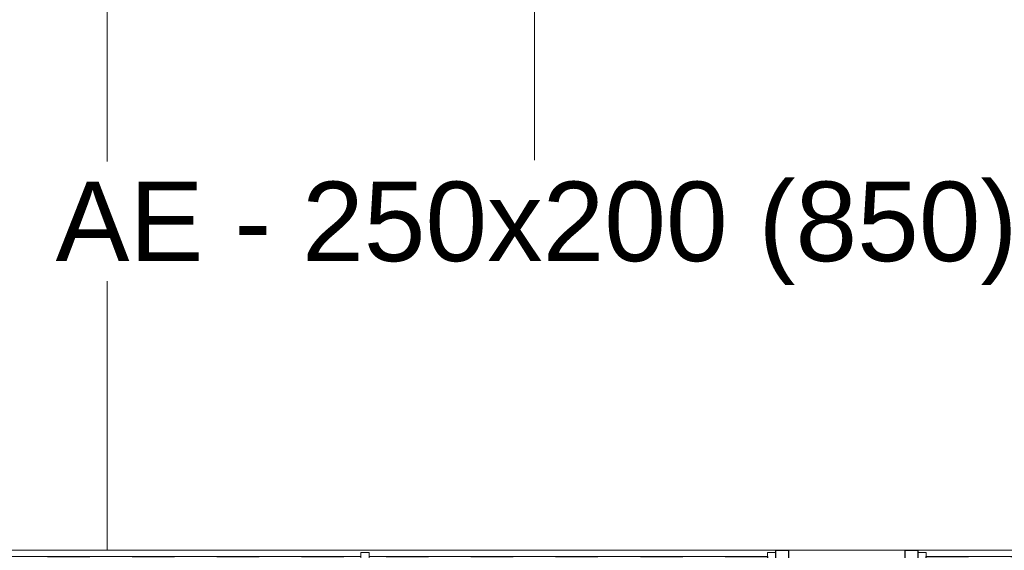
# Model space of a CAD drawing. Header units: metres. Extents: x 2.9 to 42.3, y -72.9 to -49.3.
# Tile 104 of 256: x 13.2 to 15.5, y -70 to -68.8. Entities that reach past the tile are written whole.
import ezdxf

# ---------------------------------------------------------------- set-up
doc = ezdxf.new("R2010")
doc.units = ezdxf.units.M
doc.linetypes.add('Traço', pattern=[0.006, 0.003, -0.003])
doc.linetypes.add('Traço_2_', pattern=[0.006, 0.003, -0.003])
for name, color, linetype, lineweight in [('A-FLOR', 7, 'Continuous', 18), ('A-GLAZ', 7, 'Continuous', 18), ('I-WALL', 7, 'Continuous', 18)]:
    doc.layers.add(name, color=color, linetype=linetype, lineweight=lineweight)
doc.layers.add('A-GLAZ-HDLN', color=7, linetype='Traço', lineweight=25, true_color=0x00007f)
doc.layers.add('M-HVAC-DUCT-IDEN', color=1, linetype='Continuous', lineweight=9, true_color=0xff0000)
doc.styles.add('Arial_1', font='arial.ttf', dxfattribs={"height": 0.1875})

# ---------------------------------------------------------------- blocks, each defined once
blk = doc.blocks.new('JANELA1 - Paineis _2x1_ 2 x 1_00-7022496-2PAV')
at = {"layer": 'A-GLAZ', "color": 253, "true_color": 0xaaaaaa}
for p, q in [((-0.97, 0.035), (-1, 0.035)), ((-1, 0.035), (-1, -0.035)), ((-0.97, 0.03), (-0.97, 0.035)), ((-0.97, 0.035), (0.97, 0.035)), ((-0.95, 0.03), (-0.97, 0.03)), ((-0.97, 0.03), (-0.97, -0.03)), ((-0.95, -0.03), (-0.95, 0.03)), ((0.01, 0.03), (-0.01, 0.03)), ((-0.01, 0.03), (-0.01, -0.03)), ((0.01, -0.03), (0.01, 0.03)), ((0.97, 0.03), (0.95, 0.03)), ((0.95, 0.03), (0.95, -0.03)), ((1, 0.035), (0.97, 0.035)), ((0.97, 0.035), (0.97, 0.03)), ((0.97, -0.03), (0.97, 0.03)), ((1, -0.035), (1, 0.035)), ((-0.01, -0.005), (-0.95, -0.005)), ((-0.95, -0.02), (-0.01, -0.02)), ((0.95, -0.005), (0.01, -0.005)), ((0.01, -0.02), (0.95, -0.02)), ((-1, -0.035), (-0.97, -0.035)), ((-0.97, -0.03), (-0.95, -0.03)), ((-0.97, -0.035), (-0.97, -0.03)), ((0.97, -0.035), (-0.97, -0.035)), ((-0.01, -0.03), (0.01, -0.03)), ((0.95, -0.03), (0.97, -0.03)), ((0.97, -0.03), (0.97, -0.035)), ((0.97, -0.035), (1, -0.035))]:
    blk.add_line(p, q, dxfattribs=at)
at = {"layer": 'A-GLAZ-HDLN', "color": 9, "linetype": 'Traço_2_', "true_color": 0xaaaad4}
for p, q in [((-1, -0.035), (-1, 0.035)), ((-1, 0.035), (-0.97, 0.035)), ((-0.97, 0.035), (-0.97, -0.035)), ((0.97, -0.035), (0.97, 0.035)), ((0.97, 0.035), (1, 0.035)), ((1, 0.035), (1, -0.035)), ((-0.95, -0.02), (-0.95, -0.005)), ((-0.95, -0.005), (0.95, -0.005)), ((0.95, -0.02), (-0.95, -0.02)), ((0.95, -0.005), (0.95, -0.02)), ((-0.97, -0.035), (-1, -0.035)), ((1, -0.035), (0.97, -0.035))]:
    blk.add_line(p, q, dxfattribs=at)
blk = doc.blocks.new('4 GRE - ESCOLA DE CINEMA E AUDIOVISUAL CINE REX R07_rvt-1-2PAV')
at = {"layer": 'A-FLOR', "color": 253, "true_color": 0xaaaaaa}
for p, q in [((13.4273, -68.4419), (13.4273, -70.0214)), ((13.4273, -70.0214), (13.4273, -68.4419))]:
    blk.add_line(p, q, dxfattribs=at)
at = {"layer": 'I-WALL', "color": 253, "true_color": 0xaaaaaa}
blk.add_line((15.311, -70.0214), (15.036, -70.0214), dxfattribs=at)
at = {"layer": 'A-GLAZ', "color": 253, "lineweight": 18, "true_color": 0xaaaaaa, "rotation": 180}
for p in [(14.036, -70.0564), (16.311, -70.0564)]:
    blk.add_blockref('JANELA1 - Paineis _2x1_ 2 x 1_00-7022496-2PAV', p, dxfattribs=at)

msp = doc.modelspace()

# ---------------------------------------------------------------- linework, layer by layer
at = {"layer": 'M-HVAC-DUCT-IDEN'}
msp.add_line((14.4364, -68.6202), (14.4364, -69.1015), dxfattribs=at)

# ---------------------------------------------------------------- block references
at = {"lineweight": 5}
msp.add_blockref('4 GRE - ESCOLA DE CINEMA E AUDIOVISUAL CINE REX R07_rvt-1-2PAV', (0, 0), dxfattribs=at)

# ---------------------------------------------------------------- next in the draw order: texts
at = {"layer": 'M-HVAC-DUCT-IDEN', "color": 7, "insert": (13.3052, -69.1521), "char_height": 0.1875, "width": 2.741771, "attachment_point": 1, "style": 'Arial_1', "bg_fill": 3, "box_fill_scale": 1.25, "bg_fill_color": 256, "bg_fill_true_color": 13158600, "bg_fill_transparency": 0}
msp.add_mtext('AE - 250x200 (850)', dxfattribs=at)

doc.saveas('drawing.dxf')
